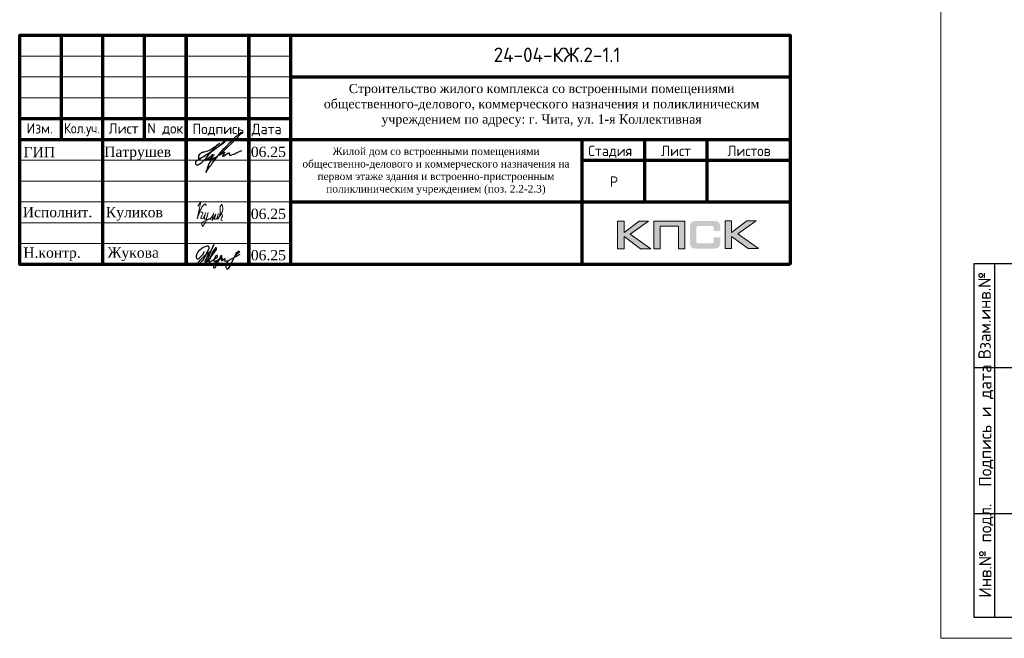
# Model space of a CAD drawing. Header units: millimetres. Extents: x 376598 to 1249954, y -318491 to -22134.
# Tile 16 of 256: x 416998 to 440637, y -168790 to -153940. Entities that reach past the tile are written whole.
import ezdxf
from ezdxf.enums import TextEntityAlignment as Align

# ---------------------------------------------------------------- set-up
doc = ezdxf.new("R2010")
doc.units = ezdxf.units.MM
for name, color, linetype in [('PDF _S_NET_PROFILE_AXIS', 7, 'Continuous'), ('PDF7_Text', 7, 'Continuous'), ('PDF8_Text', 7, 'Continuous'), ('Рамка печать', 7, 'Continuous'), ('ТОЛСТЫЕ_ОСНОВНЫЕ', 6, 'Continuous')]:
    doc.layers.add(name, color=color, linetype=linetype)
for name, color, linetype, lineweight in [('Выноски', 20, 'Continuous', 20), ('Рамка', 7, 'Continuous', 70), ('Текст', 7, 'Continuous', 25), ('ТОНКИЕ', 7, 'Continuous', 9)]:
    doc.layers.add(name, color=color, linetype=linetype, lineweight=lineweight)
doc.styles.add('PDF Times New Roman', font='times.ttf')
doc.styles.add('style1', font='GOST_Common.ttf', dxfattribs={"height": 500})
doc.styles.add('ГОСТ', font='GOST_Common.ttf')

# ---------------------------------------------------------------- blocks, each defined once
blk = doc.blocks.new('*U58')
at = {"layer": 'ТОЛСТЫЕ_ОСНОВНЫЕ'}
for p, q in [((8, 5), (8, 90)), ((8, 90), (20, 90)), ((13, 5), (13, 90)), ((8, 65), (20, 65)), ((8, 30), (20, 30)), ((20, 5), (8, 5))]:
    blk.add_line(p, q, dxfattribs=at)
at = {"layer": 'ТОНКИЕ'}
blk.add_lwpolyline([(0, 0), (1261, 0), (1261, 594), (0, 594)], close=True, dxfattribs=at)
at = {"layer": 'Текст', "style": 'style1'}
for s, p in [('Взам.инв.№', (10.5, 77.5)), ('Подпись и дата', (10.89, 51.06)), ('Инв.№ подл.', (10.89, 21.06))]:
    blk.add_text(s, height=3, rotation=90, dxfattribs=at).set_placement(p, align=Align.MIDDLE)
blk = doc.blocks.new('11')
at = {"layer": 'Выноски'}
for p, q in [((47885, 66608), (47944, 66700)), ((47944, 66700), (47962, 66737)), ((47962, 66737), (47989, 66781)), ((47989, 66781), (48016, 66806)), ((48016, 66806), (48038, 66823)), ((48038, 66823), (48060, 66786)), ((48060, 66786), (48058, 66769))]:
    blk.add_line(p, q, dxfattribs=at)
blk.add_lwpolyline([(47863, 66761), (47937, 66865), (47843, 66458), (47885, 66564), (47905, 66616), (47954, 66628), (47979, 66606), (47957, 66539), (47937, 66487), (47947, 66458), (47991, 66470), (48051, 66611), (48041, 66569), (48023, 66505), (48023, 66448), (48065, 66448), (48090, 66529), (48110, 66608), (48043, 66369), (47972, 66275), (47954, 66344), (47991, 66389), (48078, 66431), (48142, 66470), (48154, 66441), (48204, 66512), (48246, 66606), (48209, 66455), (48204, 66418), (48295, 66574), (48265, 66463), (48265, 66455), (48312, 66453), (48342, 66529), (48347, 66584), (48337, 66465), (48349, 66453), (48401, 66569), (48443, 66616), (48461, 66678), (48466, 66727), (48436, 66811), (48399, 66754), (48399, 66618), (48389, 66549), (48374, 66507), (48416, 66564), (48441, 66576), (48451, 66524), (48433, 66482), (48419, 66453), (48424, 66428), (48458, 66421)], dxfattribs=at)
blk = doc.blocks.new('яяя')
at = {"lineweight": 30}
for points in [[(345424, 110432), (345425, 110410), (345424, 110397), (345417, 110379), (345406, 110350), (345390, 110319), (345357, 110275), (345310, 110221), (345265, 110176), (345198, 110110), (345161, 110077), (345133, 110066), (345116, 110066), (345102, 110075), (345090, 110091), (345082, 110115), (345074, 110146), (345066, 110182), (345064, 110206), (345067, 110234), (345077, 110278), (345095, 110320), (345114, 110361), (345134, 110395), (345159, 110428), (345195, 110469), (345228, 110506), (345284, 110560), (345331, 110595), (345379, 110625), (345435, 110648), (345486, 110670), (345532, 110686), (345573, 110696), (345605, 110698), (345621, 110695), (345635, 110687), (345648, 110671), (345656, 110649), (345659, 110625), (345659, 110583), (345656, 110553), (345647, 110523), (345635, 110489), (345387, 110033), (345349, 109985), (345311, 109948), (345247, 109889), (345209, 109858), (345192, 109844), (345180, 109837), (345157, 109833), (345150, 109835), (345140, 109842), (345135, 109856), (345138, 109881), (345148, 109892), (345183, 109930), (345267, 110024), (345343, 110105), (345455, 110213), (345617, 110343), (345775, 110456), (345811, 110526), (345838, 110607), (345890, 110740), (345902, 110771), (345698, 110295), (345672, 110226), (345626, 110132), (345572, 110032), (345518, 109953), (345481, 109918), (345497, 110001), (345567, 110147), (345655, 110301), (345760, 110442)], [(345481, 109918), (345476, 109896), (345475, 109874), (345485, 109861), (345506, 109866), (345539, 109891), (345632, 109983), (345968, 110450), (346022, 110527), (346029, 110560), (346027, 110579), (346026, 110590), (346010, 110605), (345993, 110609), (345975, 110601), (345962, 110584), (345954, 110562), (345857, 110421), (345783, 110292), (345741, 110183), (345701, 110079), (345665, 109985), (345660, 109952), (345666, 109929), (345669, 109915), (345682, 109910), (345702, 109914), (345735, 109941), (345846, 110007), (346065, 110160), (346075, 110193), (346070, 110217), (346066, 110236), (346052, 110241), (346030, 110241), (346007, 110228), (345978, 110203), (345960, 110164), (345892, 110010), (345895, 109986), (345904, 109966), (345925, 109964), (345969, 109968), (346045, 110000), (346218, 110114), (346261, 110154), (346280, 110184), (346282, 110210), (346278, 110225), (346263, 110229), (346241, 110222), (346220, 110198), (346162, 110049), (345989, 109904), (345932, 109849), (345906, 109805), (345891, 109739), (345890, 109690), (345899, 109652), (345924, 109647), (345956, 109655), (345980, 109674), (346058, 109838), (346158, 110046), (346261, 110098), (346314, 110120), (346292, 110079), (346269, 110036), (346261, 110008), (346267, 109998), (346293, 109998), (346363, 110039), (346445, 110095), (346421, 110068), (346414, 110040), (346407, 110011), (346416, 109990), (346466, 109972), (346509, 109977), (346574, 109984), (347172, 110293)], [(346586, 109971), (346543, 109917), (346509, 109873), (346489, 109825), (346475, 109767), (346472, 109710), (346478, 109675), (346485, 109641), (346501, 109621), (346517, 109602), (346542, 109589), (346568, 109592), (346605, 109620), (346680, 109731), (346736, 109842), (346865, 110115), (346962, 110290), (346969, 110318), (346979, 110360), (347013, 110403), (347056, 110434), (347091, 110450), (347109, 110450), (347121, 110434), (347115, 110405), (347072, 110355), (347012, 110307), (346924, 110222)]]:
    blk.add_lwpolyline(points, dxfattribs=at)

msp = doc.modelspace()

# ---------------------------------------------------------------- hatches: boundary and pattern name
at = {"layer": 'Рамка печать', "lineweight": 20}
h = msp.add_hatch(color=0, dxfattribs=at)
h.paths.add_polyline_path([(432097.3, -158774.7), (431873.2, -158774.7), (431506.7, -159050.6), (431506.7, -158774.7), (431351.4, -158774.7), (431351.4, -159436.8), (431506.7, -159436.8), (431506.7, -159145.9), (431903.1, -159436.8), (432151.1, -159436.8), (431657.9, -159086.7)])
h.paths.add_polyline_path([(432375.9, -158899.4), (432814.6, -158899.4), (432814.6, -159436.8), (432968.5, -159436.8), (432968.5, -158774.7), (432804.4, -158774.7), (432221.9, -158774.7), (432221.9, -158931.4), (432221.9, -159436.8), (432375.9, -159436.8)])
h.paths.add_polyline_path([(434089.8, -158771.3), (433934.4, -158771.3), (433934.4, -159434.1), (434089.8, -159434.1), (434089.8, -159142.5), (434486.2, -159434.1), (434734.2, -159434.1), (434241, -159083.3), (434680.3, -158771.3), (434456.9, -158771.3), (434089.8, -159047.2)])
msp.add_hatch(color=204, dxfattribs=at).paths.add_polyline_path([(433805, -158844.9), (433803, -158837.4), (433800.3, -158831.2), (433796.9, -158825.1), (433793.4, -158819), (433790, -158814.2), (433786, -158809.4), (433781.9, -158804.7), (433777.8, -158800.6), (433772.3, -158797.2), (433766.9, -158793.1), (433760.7, -158789.7), (433753.9, -158787), (433747.1, -158784.2), (433739.6, -158781.5), (433732.1, -158779.5), (433714.4, -158776.1), (433695.4, -158773.3), (433674.2, -158772), (433651.1, -158771.3), (433256, -158771.3), (433232.8, -158772), (433212.4, -158773.3), (433192.6, -158776.1), (433175.6, -158779.5), (433167.4, -158782.2), (433159.9, -158784.2), (433153.1, -158787), (433147, -158790.4), (433140.9, -158793.1), (433134.7, -158797.2), (433130, -158800.6), (433125.2, -158804.7), (433121.1, -158809.4), (433117.7, -158814.2), (433113.6, -158819), (433110.2, -158825.1), (433107.5, -158831.2), (433104.8, -158838), (433102, -158844.9), (433100, -158852.4), (433096.6, -158868.7), (433093.9, -158886.4), (433091.8, -158906.2), (433091.8, -158928), (433091.8, -159276.7), (433091.8, -159298.5), (433093.9, -159318.3), (433096.6, -159336.7), (433100, -159353), (433102, -159360.5), (433104.8, -159367.3), (433107.5, -159374.1), (433110.2, -159380.3), (433113.6, -159385.7), (433117.7, -159391.2), (433121.1, -159395.9), (433125.2, -159400.7), (433130, -159404.8), (433135.4, -159408.2), (433140.9, -159411.6), (433147, -159415), (433153.1, -159418.4), (433160.6, -159420.5), (433167.4, -159423.2), (433175.6, -159425.2), (433192.6, -159429.3), (433212.4, -159431.4), (433233.5, -159433.4), (433256, -159434.1), (433651.1, -159434.1), (433674.2, -159433.4), (433695.4, -159432), (433714.4, -159429.3), (433731.5, -159425.9), (433739.6, -159423.2), (433747.1, -159421.1), (433753.9, -159418.4), (433760.7, -159415), (433766.9, -159412.3), (433772.3, -159408.2), (433777.8, -159404.8), (433781.9, -159400.7), (433786, -159396.6), (433790, -159391.2), (433793.4, -159386.4), (433796.9, -159380.3), (433800.3, -159374.1), (433803, -159368), (433805, -159360.5), (433807.7, -159353), (433811.2, -159336.7), (433813.9, -159319), (433815.2, -159298.5), (433815.9, -159276.7), (433815.9, -159167.1), (433661.3, -159167.1), (433661.3, -159256.3), (433661.3, -159262.4), (433660.6, -159268.6), (433659.3, -159274), (433657.9, -159279.5), (433655.8, -159284.2), (433653.8, -159288.3), (433651.1, -159292.4), (433647.7, -159295.8), (433644.3, -159299.2), (433640.2, -159301.9), (433635.4, -159304), (433630.6, -159306), (433625.9, -159307.4), (433619.7, -159308.1), (433613.6, -159308.7), (433607.5, -159309.4), (433288.7, -159309.4), (433283.2, -159308.7), (433278.5, -159308.1), (433274.4, -159306), (433270.3, -159304), (433266.2, -159301.3), (433262.8, -159298.5), (433259.4, -159295.1), (433256.7, -159291), (433253.9, -159286.9), (433251.9, -159282.9), (433249.9, -159278.1), (433248.5, -159273.3), (433246.5, -159263.8), (433245.8, -159254.3), (433245.8, -158936.1), (433245.8, -158930.7), (433246.5, -158925.2), (433247.8, -158920.5), (433249.2, -158915.7), (433250.5, -158911.6), (433252.6, -158908.2), (433255.3, -158904.8), (433258, -158901.4), (433261.4, -158898.7), (433264.8, -158895.9), (433268.9, -158893.9), (433273, -158892.5), (433277.8, -158891.2), (433282.6, -158890.5), (433288, -158889.8), (433293.5, -158889.8), (433607.5, -158889.8), (433613.6, -158889.8), (433619.7, -158890.5), (433625.2, -158891.9), (433630, -158893.2), (433634.7, -158895.3), (433639.5, -158897.3), (433643.6, -158900.7), (433647, -158903.4), (433650.4, -158907.5), (433653.1, -158911.6), (433655.8, -158915.7), (433657.9, -158920.5), (433659.3, -158925.2), (433660.6, -158930.7), (433661.3, -158936.8), (433661.3, -158942.9), (433661.3, -159015.8), (433815.9, -159015.8), (433815.9, -158928), (433815.2, -158906.2), (433813.9, -158886.4), (433811.2, -158868.7), (433807.1, -158852.4)])

# ---------------------------------------------------------------- linework, layer by layer
at = {"layer": 'PDF _S_NET_PROFILE_AXIS', "lineweight": 30, "elevation": 3100}
msp.add_lwpolyline([(421762.4, -157000.6), (421779.4, -156979.4), (421800.5, -156962.5), (421813.2, -156945.6), (421847.1, -156911.7), (421855.6, -156907.5), (421859.8, -156899), (421868.3, -156894.8), (421876.7, -156886.3), (421897.9, -156869.4), (421914.8, -156856.7), (421927.5, -156852.4), (421936, -156852.4), (421936, -156856.7), (421931.8, -156865.1), (421919.1, -156877.8), (421830.2, -156954), (421813.2, -156962.5), (421796.3, -156979.4), (421745.5, -157009.1), (421724.3, -157021.8), (421698.9, -157038.7), (421694.7, -157042.9), (421690.5, -157042.9), (421698.9, -157038.7), (421711.6, -157030.2), (421715.9, -157030.2), (421720.1, -157026), (421715.9, -157030.2), (421711.6, -157034.5), (421703.2, -157038.7), (421686.2, -157051.4), (421669.3, -157059.9), (421652.4, -157076.8), (421610, -157106.4), (421571.9, -157140.3), (421529.6, -157182.6), (421516.9, -157195.3), (421512.7, -157203.8), (421504.2, -157208), (421495.7, -157220.7), (421478.8, -157241.9), (421466.1, -157263.1), (421457.6, -157280), (421436.5, -157305.4), (421411.1, -157326.6), (421356, -157381.6), (421322.2, -157407), (421305.3, -157415.5), (421292.6, -157423.9), (421267.2, -157432.4), (421241.8, -157432.4), (421233.3, -157423.9), (421229.1, -157411.2), (421224.8, -157385.8), (421224.8, -157360.4), (421229.1, -157347.7), (421237.5, -157335), (421250.2, -157322.3), (421275.6, -157309.6), (421284.1, -157301.2), (421301, -157292.7), (421322.2, -157280), (421334.9, -157275.8), (421347.6, -157263.1), (421364.5, -157254.6), (421381.4, -157241.9), (421423.8, -157216.5), (421470.3, -157186.9), (421512.7, -157161.5), (421550.8, -157136.1), (421567.7, -157123.4), (421580.4, -157114.9), (421593.1, -157110.7), (421601.6, -157102.2), (421601.6, -157106.4), (421593.1, -157110.7), (421588.9, -157114.9), (421576.2, -157123.4), (421559.2, -157136.1), (421521.1, -157157.2), (421436.5, -157212.3), (421394.1, -157237.7), (421360.3, -157254.6), (421347.6, -157263.1), (421334.9, -157267.3), (421326.4, -157271.5), (421318, -157271.5), (421305.3, -157275.8), (421296.8, -157271.5), (421292.6, -157267.3), (421292.6, -157250.4), (421296.8, -157237.7), (421296.8, -157225), (421301, -157208), (421313.7, -157182.6), (421330.7, -157157.2), (421339.1, -157148.8), (421343.4, -157140.3), (421356, -157136.1), (421389.9, -157119.1), (421402.6, -157119.1), (421411.1, -157114.9), (421423.8, -157110.7), (421487.3, -157098), (421512.7, -157085.3), (421533.8, -157076.8), (421571.9, -157059.9), (421593.1, -157051.4), (421614.3, -157038.7), (421631.2, -157026), (421643.9, -157013.3), (421677.8, -156987.9), (421703.2, -156975.2), (421715.9, -156966.7), (421732.8, -156954), (421766.7, -156924.4), (421783.6, -156911.7), (421792.1, -156903.2), (421796.3, -156903.2), (421787.8, -156920.2), (421762.4, -156945.6), (421749.7, -156954), (421715.9, -156979.4), (421703.2, -156987.9), (421690.5, -157000.6), (421665.1, -157030.2), (421652.4, -157042.9), (421648.1, -157051.4), (421631.2, -157072.6), (421618.5, -157081), (421605.8, -157098), (421601.6, -157102.2), (421601.6, -157106.4), (421597.3, -157110.7), (421588.9, -157114.9), (421576.2, -157127.6), (421555, -157153), (421542.3, -157165.7), (421529.6, -157182.6), (421521.1, -157195.3), (421512.7, -157203.8), (421508.4, -157208), (421512.7, -157203.8), (421516.9, -157203.8), (421512.7, -157208), (421504.2, -157229.2), (421495.7, -157233.4), (421491.5, -157241.9), (421487.3, -157246.1), (421461.9, -157296.9), (421461.9, -157309.6), (421457.6, -157318.1), (421461.9, -157322.3), (421466.1, -157322.3), (421478.8, -157309.6), (421491.5, -157301.2), (421546.5, -157246.1), (421580.4, -157220.7), (421593.1, -157208), (421605.8, -157203.8), (421610, -157195.3), (421622.7, -157182.6), (421627, -157174.2), (421635.4, -157174.2), (421635.4, -157178.4), (421618.5, -157195.3), (421601.6, -157216.5), (421576.2, -157237.7), (421563.5, -157246.1), (421550.8, -157258.8), (421546.5, -157258.8), (421538.1, -157263.1), (421533.8, -157271.5), (421533.8, -157292.7), (421538.1, -157296.9), (421546.5, -157296.9), (421559.2, -157288.5), (421576.2, -157271.5), (421584.6, -157258.8), (421593.1, -157250.4), (421618.5, -157220.7), (421635.4, -157203.8), (421643.9, -157191.1), (421656.6, -157186.9), (421660.8, -157182.6), (421665.1, -157182.6), (421652.4, -157195.3), (421643.9, -157208), (421631.2, -157216.5), (421610, -157241.9), (421593.1, -157263.1), (421584.6, -157271.5), (421580.4, -157280), (421576.2, -157292.7), (421576.2, -157305.4), (421580.4, -157309.6), (421593.1, -157313.9), (421597.3, -157309.6), (421605.8, -157292.7), (421618.5, -157280), (421639.7, -157263.1), (421648.1, -157254.6), (421660.8, -157254.6), (421665.1, -157263.1), (421665.1, -157288.5), (421669.3, -157288.5), (421677.8, -157284.2), (421690.5, -157275.8), (421715.9, -157250.4), (421724.3, -157237.7), (421728.6, -157233.4), (421728.6, -157229.2), (421724.3, -157229.2), (421720.1, -157233.4), (421711.6, -157237.7), (421686.2, -157254.6), (421656.6, -157275.8), (421618.5, -157301.2), (421610, -157305.4), (421597.3, -157309.6), (421588.9, -157318.1), (421571.9, -157343.5), (421563.5, -157364.7), (421542.3, -157402.8), (421525.4, -157445.1), (421504.2, -157491.7), (421487.3, -157542.5), (421478.8, -157563.6), (421466.1, -157589), (421466.1, -157601.7), (421470.3, -157601.7), (421474.6, -157597.5), (421478.8, -157589), (421487.3, -157576.3), (421491.5, -157567.9), (421500, -157555.2), (421525.4, -157521.3), (421542.3, -157495.9), (421563.5, -157462), (421593.1, -157428.2), (421622.7, -157385.8), (421682, -157305.4), (421715.9, -157263.1), (421745.5, -157225), (421770.9, -157191.1), (421796.3, -157161.5), (421813.2, -157136.1), (421834.4, -157110.7), (421868.3, -157068.3), (421902.1, -157030.2), (421944.5, -156987.9), (422033.4, -156894.8), (422079.9, -156852.4), (422118, -156810.1), (422156.1, -156772), (422190, -156742.4), (422219.6, -156717), (422245, -156695.8), (422266.2, -156678.9), (422283.1, -156666.2), (422295.8, -156657.7), (422304.3, -156649.2), (422312.8, -156649.2), (422312.8, -156645), (422321.2, -156640.8), (422321.2, -156661.9), (422312.8, -156674.6), (422304.3, -156683.1), (422300.1, -156691.6), (422202.7, -156788.9), (422177.3, -156818.6), (422143.4, -156848.2), (421957.2, -157034.5), (421881, -157102.2), (421825.9, -157157.2), (421817.5, -157169.9), (421809, -157178.4), (421800.5, -157182.6), (421796.3, -157186.9), (421796.3, -157191.1), (421800.5, -157191.1), (421809, -157186.9), (421821.7, -157174.2), (421851.3, -157157.2), (421864, -157144.5), (421876.7, -157140.3), (421885.2, -157131.8), (421902.1, -157123.4), (421914.8, -157123.4), (421914.8, -157131.8), (421906.4, -157148.8), (421897.9, -157161.5), (421881, -157182.6), (421876.7, -157195.3), (421872.5, -157203.8), (421868.3, -157208), (421868.3, -157212.3), (421876.7, -157220.7), (421881, -157216.5), (421885.2, -157216.5), (421893.7, -157212.3), (421906.4, -157203.8), (421957.2, -157165.7), (421995.3, -157140.3), (422020.7, -157131.8), (422024.9, -157131.8), (422029.1, -157136.1), (422029.1, -157174.2), (422033.4, -157186.9), (422037.6, -157195.3), (422046.1, -157199.6), (422054.5, -157195.3), (422063, -157195.3), (422088.4, -157186.9), (422130.7, -157169.9), (422160.4, -157157.2), (422190, -157140.3), (422232.3, -157123.4), (422274.7, -157102.2), (422329.7, -157076.8)], dxfattribs=at)
at = {"layer": 'Рамка', "color": 7}
for p, q in [((417997.5, -156814.5, 3100), (417997.5, -154314.5, 3100)), ((419997.5, -156814.5, 3100), (419997.5, -154314.5, 3100)), ((423497.5, -155314.5, 3100), (435497.5, -155314.5, 3100)), ((416997.5, -156314.5, 3100), (423497.5, -156314.5, 3100)), ((416997.5, -156814.5, 3100), (435497.5, -156814.5, 3100)), ((431997.5, -156814.5, 3100), (431997.5, -158314.5, 3100)), ((433497.5, -156814.5, 3100), (433497.5, -158314.5, 3100)), ((430497.5, -157314.5, 3100), (435497.5, -157314.5, 3100)), ((430497.5, -157314.5, 3100), (435497.5, -157314.5, 3100)), ((423497.5, -158314.5, 3100), (435497.5, -158314.5, 3100))]:
    msp.add_line(p, q, dxfattribs=at)
at = {"layer": 'Рамка'}
for p, q in [((418997.5, -159814.5, 3100), (418997.5, -154314.5, 3100)), ((420997.5, -159814.5, 3100), (420997.5, -154314.5, 3100)), ((420997.5, -154314.5, 3100), (420997.5, -159814.5, 3100)), ((422497.5, -154314.5, 3100), (422497.5, -159814.5, 3100)), ((422497.5, -159814.5, 3100), (422497.5, -154314.5, 3100)), ((423497.5, -154314.5, 3100), (423497.5, -159814.5, 3100)), ((430497.5, -156814.5, 3100), (430497.5, -159814.5, 3100))]:
    msp.add_line(p, q, dxfattribs=at)
at = {"layer": 'Рамка', "color": 7, "lineweight": 15}
for p, q in [((416997.5, -154814.5, 3100), (423497.5, -154814.5, 3100)), ((416997.5, -155314.5, 3100), (423497.5, -155314.5, 3100)), ((416997.5, -155814.5, 3100), (423497.5, -155814.5, 3100)), ((416997.5, -157314.5, 3100), (423497.5, -157314.5, 3100)), ((416997.5, -157814.5, 3100), (423497.5, -157814.5, 3100)), ((416997.5, -158314.5, 3100), (423497.5, -158314.5, 3100)), ((416997.5, -158814.5, 3100), (423497.5, -158814.5, 3100)), ((416997.5, -159314.5, 3100), (423497.5, -159314.5, 3100))]:
    msp.add_line(p, q, dxfattribs=at)
at = {"layer": 'Рамка', "elevation": 3100}
msp.add_lwpolyline([(435497.5, -159814.5), (416997.5, -159814.5), (416997.5, -154314.5), (435497.5, -154314.5)], close=True, dxfattribs=at)
at = {"layer": 'Рамка печать', "color": 0, "lineweight": 20}
for points in [[(431351.4, -159436.8), (431351.4, -158774.7), (431506.7, -158774.7), (431506.7, -159050.6), (431873.2, -158774.7), (432097.3, -158774.7), (431657.9, -159086.7), (432151.1, -159436.8), (431903.1, -159436.8), (431506.7, -159145.9), (431506.7, -159436.8), (431351.4, -159436.8)], [(432375.9, -159436.8), (432375.9, -158899.4), (432814.6, -158899.4), (432814.6, -159436.8), (432968.5, -159436.8), (432968.5, -158774.7), (432804.4, -158774.7), (432221.9, -158774.7), (432221.9, -158931.4), (432221.9, -159436.8), (432375.9, -159436.8)], [(433934.4, -159434.1), (433934.4, -158771.3), (434089.8, -158771.3), (434089.8, -159047.2), (434456.9, -158771.3), (434680.3, -158771.3), (434241, -159083.3), (434734.2, -159434.1), (434486.2, -159434.1), (434089.8, -159142.5), (434089.8, -159434.1), (433934.4, -159434.1)]]:
    msp.add_lwpolyline(points, close=True, dxfattribs=at)

# ---------------------------------------------------------------- block references
at = {"xscale": 100, "yscale": 100, "zscale": 100}
msp.add_blockref('*U58', (439112.8, -168789.7, 3100), dxfattribs=at)
at = {"color": 2, "lineweight": 60, "xscale": 0.5, "yscale": 0.5, "zscale": 0.5}
msp.add_blockref('яяя', (248708.8, -214718.5, 3100), dxfattribs=at)
at = {"layer": 'Выноски', "color": 0}
msp.add_blockref('11', (373411.9, -225179.3, 3100), dxfattribs=at)

# ---------------------------------------------------------------- texts
at = {"layer": 'PDF7_Text', "char_height": 247.95, "attachment_point": 7, "style": 'PDF Times New Roman'}
for s, insert in [('06.25', (422547.2, -157241.6, 3100)), ('Патрушев', (419026.4, -157314.5, 3100)), ('06.25', (422547.2, -158729.8, 3100)), ('Жукова', (419105.1, -159735.8, 3100)), ('06.25', (422547.2, -159721.9, 3100))]:
    msp.add_mtext(s, dxfattribs=dict(at, insert=insert))
at = {"layer": 'PDF7_Text', "insert": (423551.2, -158147.5, 3100), "char_height": 180, "width": 6881.019, "attachment_point": 7, "style": 'PDF Times New Roman'}
msp.add_mtext('\\pxqc;Жилой дом со встроенными помещениями общественно-делового и коммерческого назначения на первом этаже здания и встроенно-пристроенным поликлиническим учреждением (поз. 2.2-2.3)', dxfattribs=at)
at = {"layer": 'PDF7_Text', "insert": (419065.3, -158764.8, 3100), "char_height": 247.953, "attachment_point": 7, "style": 'PDF Times New Roman'}
msp.add_mtext_dynamic_manual_height_columns('{\\C256;Куликов}', width=2000, gutter_width=1250, heights=[0], dxfattribs=at)
at = {"layer": 'PDF8_Text', "char_height": 247.95, "attachment_point": 7, "style": 'PDF Times New Roman'}
for s, insert in [('ГИП', (417090.5, -157241.6, 3100)), ('Исполнит.', (417071, -158687.2, 3100)), ('Н.контр.', (417084.4, -159735.9, 3100))]:
    msp.add_mtext(s, dxfattribs=dict(at, insert=insert))
at = {"layer": 'Текст', "color": 7, "style": 'ГОСТ'}
msp.add_text('24-04-КЖ.2-1.1', height=350, dxfattribs=at).set_placement((429898.6, -154783.3, 3100), align=Align.MIDDLE_CENTER)
for s, p in [('Изм.', (417161.7, -156673.3, 3100)), ('Лист', (419132.1, -156676, 3100)), ('N док.', (420062.1, -156673.2, 3100)), ('Подпись', (421146.4, -156687.9, 3100)), ('Дата', (422568.1, -156687.9, 3100)), ('Стадия', (430647.7, -157214.5, 3100)), ('Лист', (432397.5, -157214.5, 3100)), ('Листов', (433989.2, -157214.5, 3100)), ('Р', (431169.3, -157952, 3100))]:
    msp.add_text(s, height=250, dxfattribs=at).set_placement(p)
at = {"layer": 'Текст', "color": 7, "style": 'ГОСТ', "width": 0.9}
msp.add_text('Кол.уч.', height=250, dxfattribs=at).set_placement((418062.1, -156671.9, 3100))
at = {"layer": 'Текст', "color": 7, "insert": (423756.7, -155481.6, 3100), "char_height": 220, "attachment_point": 1, "style": 'ГОСТ'}
msp.add_mtext_dynamic_manual_height_columns('\\pxqc;{\\fTimes New Roman|b0|i0|c204|p18;\\C256;Строительство жилого комплекса со встроенными помещениями общественного-делового, коммерческого назначения и поликлиническим учреждением по адресу: г. Чита, ул. 1-я Коллективная}', width=11543.072, gutter_width=12.5, heights=[0], dxfattribs=at)

doc.saveas('drawing.dxf')
